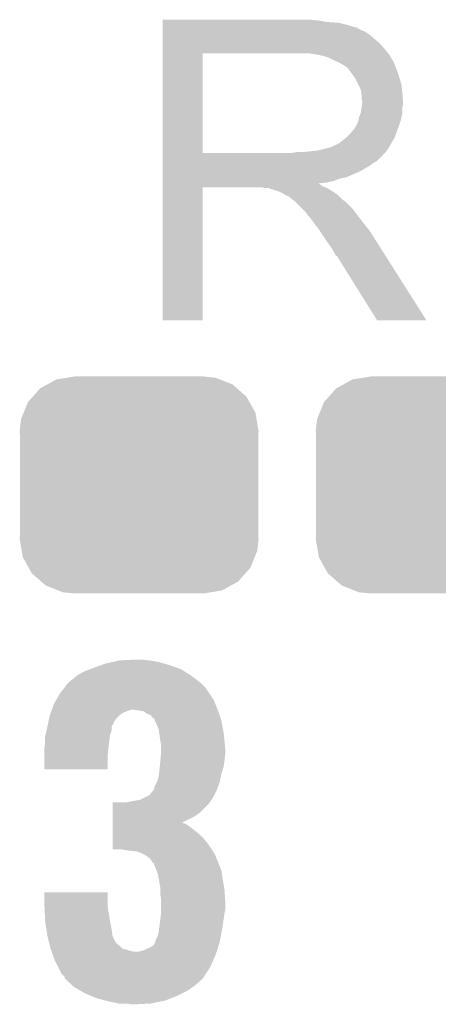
# Model space of a CAD drawing. Extents: x -0.05 to 0.95, y -0.15 to 1.54.
# Tile 29 of 45: x 0.3468 to 0.4002, y 1.0837 to 1.2094. Entities that reach past the tile are written whole.
import ezdxf

# ---------------------------------------------------------------- set-up
doc = ezdxf.new("R2010")
doc.units = 0
doc.layers.get('0').update_dxf_attribs({"linetype": 'CONTINUOUS'})
doc.layers.add('ACCEL_35_CLICK_V101_GTO', color=14, linetype='CONTINUOUS')
doc.layers.add('ACCEL_35_CLICK_V101_GTS', color=12, linetype='CONTINUOUS')

# ---------------------------------------------------------------- blocks, each defined once
blk = doc.blocks.new('CUSTOM_75')
for points in [[(-0.0092, 0.01369), (-0.00825, 0.01385), (0.00976, 0.01369), (0.00825, 0.01385)], [(-0.01263, 0.01234), (-0.01175, 0.01282), (0.01249, 0.01234), (0.01194, 0.01282)], [(-0.01175, 0.01282), (-0.01057, 0.01347), (0.01194, 0.01282), (0.01032, 0.01347)], [(-0.01057, 0.01347), (-0.0092, 0.01369), (0.01032, 0.01347), (0.00976, 0.01369)], [(-0.01358, 0.01127), (-0.01263, 0.01234), (0.01371, 0.01127), (0.01249, 0.01234)], [(-0.01475, 0.00922), (-0.01419, 0.01059), (0.01485, 0.00922), (0.01409, 0.01059)], [(-0.01419, 0.01059), (-0.01358, 0.01127), (0.01409, 0.01059), (0.01371, 0.01127)], [(-0.01508, 0.00841), (-0.01475, 0.00922), (0.01499, 0.00841), (0.01485, 0.00922)], [(-0.01525, 0.0069), (-0.01508, 0.00841), (0.01525, 0.0069), (0.01499, 0.00841)], [(-0.0152, 0.00607), (-0.01525, 0.0069), (0.0152, 0.00607), (0.01525, 0.0069)], [(-0.0152, -0.00607), (-0.0152, 0.00607), (0.0152, -0.00607), (0.0152, 0.00607)], [(-0.01525, -0.0069), (-0.0152, -0.00607), (0.01525, -0.0069), (0.0152, -0.00607)], [(-0.01499, -0.00841), (-0.01525, -0.0069), (0.01508, -0.00841), (0.01525, -0.0069)], [(-0.01485, -0.00922), (-0.01499, -0.00841), (0.01475, -0.00922), (0.01508, -0.00841)], [(-0.01409, -0.01059), (-0.01485, -0.00922), (0.01419, -0.01059), (0.01475, -0.00922)], [(-0.01371, -0.01127), (-0.01409, -0.01059), (0.01358, -0.01127), (0.01419, -0.01059)], [(-0.01249, -0.01234), (-0.01371, -0.01127), (0.01263, -0.01234), (0.01358, -0.01127)], [(-0.01194, -0.01282), (-0.01249, -0.01234), (0.01175, -0.01282), (0.01263, -0.01234)], [(-0.01032, -0.01347), (-0.01194, -0.01282), (0.01057, -0.01347), (0.01175, -0.01282)], [(-0.00976, -0.01369), (-0.01032, -0.01347), (0.0092, -0.01369), (0.01057, -0.01347)], [(-0.00825, -0.01385), (-0.00976, -0.01369), (0.00825, -0.01385), (0.0092, -0.01369)]]:
    blk.add_solid(points)

msp = doc.modelspace()

# ---------------------------------------------------------------- linework, layer by layer
at = {"layer": 'ACCEL_35_CLICK_V101_GTO'}
for points in [[(0.365, 1.2093), (0.365, 1.2094), (0.3849, 1.2093), (0.3838, 1.2094)], [(0.365, 1.2091), (0.365, 1.2093), (0.3861, 1.2091), (0.3849, 1.2093)], [(0.365, 1.209), (0.365, 1.2091), (0.3875, 1.209), (0.3861, 1.2091)], [(0.365, 1.2087), (0.365, 1.209), (0.3887, 1.2087), (0.3875, 1.209)], [(0.365, 1.2085), (0.365, 1.2087), (0.3893, 1.2085), (0.3887, 1.2087)], [(0.365, 1.2084), (0.365, 1.2085), (0.3898, 1.2084), (0.3893, 1.2085)], [(0.365, 1.2083), (0.365, 1.2084), (0.3899, 1.2083), (0.3899, 1.2084)], [(0.365, 1.2084), (0.365, 1.2084), (0.3899, 1.2084), (0.3898, 1.2084)], [(0.365, 1.2081), (0.365, 1.2083), (0.3903, 1.2081), (0.3899, 1.2083)], [(0.365, 1.2079), (0.365, 1.2081), (0.3908, 1.2079), (0.3903, 1.2081)], [(0.365, 1.2075), (0.365, 1.2079), (0.3914, 1.2075), (0.3908, 1.2079)], [(0.365, 1.207), (0.365, 1.2075), (0.392, 1.207), (0.3914, 1.2075)], [(0.365, 1.2064), (0.365, 1.207), (0.3927, 1.2064), (0.392, 1.207)], [(0.365, 1.2056), (0.365, 1.2064), (0.3934, 1.2056), (0.3927, 1.2064)], [(0.365, 1.2051), (0.365, 1.2056), (0.39379, 1.2051), (0.3934, 1.2056)], [(0.365, 1.1924), (0.365, 1.2051), (0.3701, 1.1924), (0.3701, 1.2051)], [(0.365, 1.2051), (0.365, 1.2051), (0.3701, 1.2051), (0.3822, 1.2051)], [(0.385, 1.2049), (0.3837, 1.2051), (0.39394, 1.2049), (0.39379, 1.2051)], [(0.38573, 1.2047), (0.385, 1.2049), (0.3941, 1.2047), (0.39394, 1.2049)], [(0.3861, 1.2046), (0.38573, 1.2047), (0.3941, 1.2046), (0.3941, 1.2047)], [(0.3869, 1.2042), (0.3861, 1.2046), (0.3944, 1.2042), (0.3941, 1.2046)], [(0.3876, 1.2039), (0.3869, 1.2042), (0.39452, 1.2039), (0.3944, 1.2042)], [(0.38793, 1.2037), (0.3876, 1.2039), (0.3946, 1.2037), (0.39452, 1.2039)], [(0.3881, 1.2036), (0.38793, 1.2037), (0.39464, 1.2036), (0.3946, 1.2037)], [(0.3884, 1.2034), (0.3881, 1.2036), (0.39473, 1.2034), (0.39464, 1.2036)], [(0.3888, 1.203), (0.3885, 1.2034), (0.3949, 1.203), (0.39473, 1.2034)], [(0.3891, 1.2026), (0.3888, 1.203), (0.39503, 1.2026), (0.3949, 1.203)], [(0.38946, 1.2021), (0.3891, 1.2026), (0.3952, 1.2021), (0.39503, 1.2026)], [(0.3896, 1.2019), (0.38946, 1.2021), (0.39526, 1.2019), (0.3952, 1.2021)], [(0.39, 1.2011), (0.3896, 1.2019), (0.3955, 1.2011), (0.39526, 1.2019)], [(0.3903, 1.2005), (0.39, 1.2011), (0.39556, 1.2005), (0.3955, 1.2011)], [(0.39036, 1.2001), (0.3903, 1.2005), (0.3956, 1.2001), (0.39556, 1.2005)], [(0.3904, 1.1998), (0.39036, 1.2001), (0.39563, 1.1998), (0.3956, 1.2001)], [(0.3904, 1.1993), (0.3904, 1.1998), (0.39567, 1.1993), (0.39563, 1.1998)], [(0.3905, 1.199), (0.3904, 1.1993), (0.39569, 1.199), (0.39567, 1.1993)], [(0.3903, 1.1975), (0.39041, 1.1983), (0.3956, 1.1975), (0.3956, 1.1983)], [(0.39041, 1.1983), (0.39044, 1.1985), (0.3956, 1.1983), (0.3957, 1.1985)], [(0.39044, 1.1985), (0.3905, 1.1989), (0.3957, 1.1985), (0.3957, 1.1989)], [(0.3905, 1.1989), (0.3905, 1.199), (0.3957, 1.1989), (0.39569, 1.199)], [(0.39, 1.1965), (0.3901, 1.197), (0.3954, 1.1965), (0.3955, 1.197)], [(0.3901, 1.197), (0.3903, 1.1975), (0.3955, 1.197), (0.3956, 1.1975)], [(0.3894, 1.1954), (0.3895, 1.1955), (0.395, 1.1954), (0.39504, 1.1955)], [(0.3895, 1.1955), (0.3896, 1.1957), (0.39504, 1.1955), (0.39511, 1.1957)], [(0.3896, 1.1957), (0.3898, 1.196), (0.39511, 1.1957), (0.39522, 1.196)], [(0.3898, 1.196), (0.39, 1.1965), (0.39522, 1.196), (0.3954, 1.1965)], [(0.3875, 1.1936), (0.38837, 1.1943), (0.39419, 1.1936), (0.3946, 1.1943)], [(0.38837, 1.1943), (0.3885, 1.1944), (0.3946, 1.1943), (0.39464, 1.1944)], [(0.3885, 1.1944), (0.389, 1.1949), (0.39464, 1.1944), (0.39482, 1.1949)], [(0.389, 1.1949), (0.3894, 1.1954), (0.39482, 1.1949), (0.395, 1.1954)], [(0.3848, 1.1927), (0.3864, 1.1931), (0.39363, 1.1927), (0.3939, 1.1931)], [(0.3865, 1.1931), (0.3868, 1.1933), (0.3939, 1.1931), (0.39402, 1.1933)], [(0.3868, 1.1933), (0.3871, 1.1934), (0.39402, 1.1933), (0.39408, 1.1934)], [(0.3871, 1.1934), (0.3875, 1.1936), (0.39408, 1.1934), (0.39419, 1.1936)], [(0.365, 1.192), (0.365, 1.1924), (0.393, 1.192), (0.3934, 1.1924)], [(0.365, 1.1924), (0.365, 1.1924), (0.3815, 1.1924), (0.3701, 1.1924)], [(0.365, 1.1919), (0.365, 1.192), (0.393, 1.1919), (0.393, 1.192)], [(0.365, 1.1913), (0.365, 1.1919), (0.3923, 1.1913), (0.3929, 1.1919)], [(0.365, 1.1919), (0.365, 1.1919), (0.3929, 1.1919), (0.393, 1.1919)], [(0.3815, 1.1924), (0.3822, 1.1925), (0.3934, 1.1924), (0.3935, 1.1925)], [(0.383, 1.1925), (0.3848, 1.1927), (0.3935, 1.1925), (0.39363, 1.1927)], [(0.365, 1.1911), (0.365, 1.1913), (0.3919, 1.1911), (0.3923, 1.1913)], [(0.365, 1.1908), (0.365, 1.1911), (0.3915, 1.1908), (0.3919, 1.1911)], [(0.365, 1.1902), (0.365, 1.1908), (0.3905, 1.1902), (0.3915, 1.1908)], [(0.365, 1.1899), (0.365, 1.1902), (0.3899, 1.1899), (0.3905, 1.1902)], [(0.365, 1.1893), (0.365, 1.1899), (0.3885, 1.1893), (0.3899, 1.1899)], [(0.365, 1.1891), (0.365, 1.1893), (0.3876, 1.1891), (0.3885, 1.1893)], [(0.365, 1.1888), (0.365, 1.1891), (0.3868, 1.1888), (0.3876, 1.1891)], [(0.365, 1.1886), (0.365, 1.1888), (0.3859, 1.1886), (0.3868, 1.1888)], [(0.365, 1.1885), (0.365, 1.1886), (0.3849, 1.1885), (0.3859, 1.1886)], [(0.365, 1.1884), (0.365, 1.1885), (0.385, 1.1884), (0.3849, 1.1885)], [(0.365, 1.1883), (0.365, 1.1884), (0.3852, 1.1883), (0.385, 1.1884)], [(0.365, 1.1881), (0.365, 1.1883), (0.3855, 1.1881), (0.3852, 1.1883)], [(0.365, 1.188), (0.365, 1.1881), (0.38575, 1.188), (0.3855, 1.1881)], [(0.365, 1.171), (0.365, 1.188), (0.3701, 1.171), (0.3701, 1.188)], [(0.365, 1.188), (0.365, 1.188), (0.3701, 1.188), (0.3777, 1.188)], [(0.3781, 1.1879), (0.3777, 1.188), (0.386, 1.1879), (0.38575, 1.188)], [(0.3787, 1.1878), (0.3786, 1.1879), (0.38617, 1.1878), (0.386, 1.1879)], [(0.38, 1.1874), (0.3788, 1.1878), (0.38683, 1.1874), (0.38617, 1.1878)], [(0.3802, 1.1873), (0.38, 1.1874), (0.387, 1.1873), (0.38683, 1.1874)], [(0.3804, 1.1872), (0.3802, 1.1873), (0.38712, 1.1872), (0.387, 1.1873)], [(0.3807, 1.187), (0.3804, 1.1872), (0.38738, 1.187), (0.38712, 1.1872)], [(0.3809, 1.1869), (0.3807, 1.187), (0.3875, 1.1869), (0.38738, 1.187)], [(0.3811, 1.1868), (0.381, 1.1869), (0.3876, 1.1868), (0.3875, 1.1869)], [(0.3815, 1.1865), (0.3811, 1.1868), (0.3879, 1.1865), (0.3876, 1.1868)], [(0.38162, 1.1864), (0.3815, 1.1865), (0.388, 1.1864), (0.3879, 1.1865)], [(0.38188, 1.1862), (0.38162, 1.1864), (0.3883, 1.1862), (0.388, 1.1864)], [(0.382, 1.1861), (0.38188, 1.1862), (0.3884, 1.1861), (0.3883, 1.1862)], [(0.3829, 1.1852), (0.382, 1.1861), (0.3893, 1.1852), (0.3884, 1.1861)], [(0.3832, 1.1849), (0.3829, 1.1852), (0.38953, 1.1849), (0.3893, 1.1852)], [(0.3835, 1.1845), (0.3832, 1.1849), (0.38982, 1.1845), (0.38953, 1.1849)], [(0.38355, 1.1844), (0.3835, 1.1845), (0.3899, 1.1844), (0.38982, 1.1845)], [(0.3836, 1.1843), (0.38355, 1.1844), (0.38998, 1.1843), (0.3899, 1.1844)], [(0.3843, 1.1835), (0.3837, 1.1843), (0.3906, 1.1835), (0.38998, 1.1843)], [(0.3849, 1.1827), (0.3843, 1.1835), (0.39124, 1.1827), (0.3906, 1.1835)], [(0.38503, 1.1825), (0.3849, 1.1827), (0.3914, 1.1825), (0.39124, 1.1827)], [(0.38577, 1.1814), (0.38503, 1.1825), (0.3921, 1.1814), (0.3914, 1.1825)], [(0.3861, 1.1809), (0.38577, 1.1814), (0.39242, 1.1809), (0.3921, 1.1814)], [(0.3866, 1.1802), (0.3861, 1.1809), (0.39286, 1.1802), (0.39242, 1.1809)], [(0.387, 1.1795), (0.3866, 1.1802), (0.39331, 1.1795), (0.39286, 1.1802)], [(0.3871, 1.1793), (0.387, 1.1795), (0.39343, 1.1793), (0.39331, 1.1795)], [(0.3873, 1.1792), (0.3871, 1.1793), (0.3935, 1.1792), (0.39343, 1.1793)], [(0.3874, 1.179), (0.3873, 1.1792), (0.39362, 1.179), (0.3935, 1.1792)], [(0.3924, 1.171), (0.3874, 1.179), (0.3987, 1.171), (0.39362, 1.179)], [(0.3987, 1.171), (0.3987, 1.171), (0.3987, 1.171), (0.3924, 1.171)], [(0.3586, 1.1274), (0.3595, 1.1276), (0.3645, 1.1274), (0.3633, 1.1276)], [(0.3595, 1.1276), (0.3614, 1.1277), (0.3633, 1.1276), (0.3623, 1.1277)], [(0.355, 1.1262), (0.35578, 1.1265), (0.36779, 1.1262), (0.3673, 1.1265)], [(0.35578, 1.1265), (0.3563, 1.1267), (0.3673, 1.1265), (0.36674, 1.1267)], [(0.3563, 1.1267), (0.35714, 1.127), (0.36674, 1.1267), (0.3659, 1.127)], [(0.35714, 1.127), (0.3577, 1.1272), (0.3659, 1.127), (0.3652, 1.1272)], [(0.3577, 1.1272), (0.3586, 1.1274), (0.3652, 1.1272), (0.3645, 1.1274)], [(0.353, 1.1248), (0.3535, 1.1252), (0.36977, 1.1248), (0.36925, 1.1252)], [(0.3535, 1.1252), (0.3541, 1.1257), (0.36925, 1.1252), (0.3686, 1.1257)], [(0.3541, 1.1257), (0.355, 1.1262), (0.3686, 1.1257), (0.36779, 1.1262)], [(0.35198, 1.1235), (0.35252, 1.1242), (0.3709, 1.1235), (0.3704, 1.1242)], [(0.35252, 1.1242), (0.3529, 1.1247), (0.3704, 1.1242), (0.3699, 1.1247)], [(0.3529, 1.1247), (0.353, 1.1248), (0.3699, 1.1247), (0.36977, 1.1248)], [(0.3511, 1.122), (0.35144, 1.1226), (0.37175, 1.122), (0.3715, 1.1226)], [(0.35144, 1.1226), (0.3519, 1.1234), (0.3715, 1.1226), (0.37097, 1.1234)], [(0.3519, 1.1234), (0.35198, 1.1235), (0.37097, 1.1234), (0.3709, 1.1235)], [(0.35078, 1.1211), (0.35085, 1.1213), (0.3604, 1.1211), (0.361, 1.1213)], [(0.35085, 1.1213), (0.35089, 1.1214), (0.37203, 1.1213), (0.372, 1.1214)], [(0.35085, 1.1213), (0.35085, 1.1213), (0.361, 1.1213), (0.3614, 1.1213)], [(0.35089, 1.1214), (0.3511, 1.122), (0.372, 1.1214), (0.37175, 1.122)], [(0.3626, 1.1211), (0.3614, 1.1213), (0.3721, 1.1211), (0.37203, 1.1213)], [(0.35043, 1.1198), (0.35051, 1.1202), (0.3588, 1.1198), (0.3591, 1.1202)], [(0.35051, 1.1202), (0.3506, 1.1206), (0.3591, 1.1202), (0.3595, 1.1206)], [(0.3506, 1.1206), (0.35071, 1.1209), (0.3595, 1.1206), (0.3599, 1.1209)], [(0.35071, 1.1209), (0.35078, 1.1211), (0.3599, 1.1209), (0.3604, 1.1211)], [(0.363, 1.1208), (0.3626, 1.1211), (0.3722, 1.1208), (0.3721, 1.1211)], [(0.3635, 1.1206), (0.363, 1.1208), (0.37227, 1.1206), (0.3722, 1.1208)], [(0.3637, 1.1203), (0.3635, 1.1206), (0.37237, 1.1203), (0.37227, 1.1206)], [(0.3639, 1.1202), (0.3637, 1.1203), (0.3724, 1.1202), (0.37237, 1.1203)], [(0.364, 1.12), (0.3639, 1.1202), (0.37247, 1.12), (0.3724, 1.1202)], [(0.364, 1.1199), (0.364, 1.12), (0.3725, 1.1199), (0.37247, 1.12)], [(0.35018, 1.1187), (0.3503, 1.1192), (0.3585, 1.1187), (0.3585, 1.1192)], [(0.3503, 1.1192), (0.35036, 1.1195), (0.3585, 1.1192), (0.3587, 1.1195)], [(0.35036, 1.1195), (0.35041, 1.1197), (0.3587, 1.1195), (0.3588, 1.1197)], [(0.35041, 1.1197), (0.35043, 1.1198), (0.3588, 1.1197), (0.3588, 1.1198)], [(0.3643, 1.1193), (0.364, 1.1199), (0.37261, 1.1193), (0.3725, 1.1199)], [(0.3645, 1.1188), (0.3643, 1.1193), (0.37271, 1.1188), (0.37261, 1.1193)], [(0.36457, 1.1183), (0.3645, 1.1188), (0.3728, 1.1183), (0.37271, 1.1188)], [(0.35, 1.1179), (0.35005, 1.1181), (0.35827, 1.1179), (0.3583, 1.1181)], [(0.35, 1.1174), (0.35, 1.1179), (0.3582, 1.1174), (0.35827, 1.1179)], [(0.35005, 1.1181), (0.35018, 1.1187), (0.3583, 1.1181), (0.3585, 1.1187)], [(0.3647, 1.1174), (0.36457, 1.1183), (0.37289, 1.1174), (0.3728, 1.1183)], [(0.3499, 1.1165), (0.34992, 1.1166), (0.35809, 1.1165), (0.3581, 1.1166)], [(0.3499, 1.1156), (0.3499, 1.1165), (0.358, 1.1156), (0.35809, 1.1165)], [(0.34992, 1.1166), (0.35, 1.1169), (0.3581, 1.1166), (0.35814, 1.1169)], [(0.35, 1.1169), (0.35, 1.1174), (0.35814, 1.1169), (0.3582, 1.1174)], [(0.3648, 1.1168), (0.3647, 1.1174), (0.37295, 1.1168), (0.37289, 1.1174)], [(0.3648, 1.1163), (0.3648, 1.1168), (0.373, 1.1163), (0.37295, 1.1168)], [(0.3648, 1.1158), (0.3648, 1.1163), (0.373, 1.1158), (0.373, 1.1163)], [(0.3499, 1.1137), (0.3499, 1.1156), (0.358, 1.1137), (0.358, 1.1156)], [(0.3647, 1.1147), (0.36479, 1.1157), (0.37288, 1.1147), (0.373, 1.1157)], [(0.36479, 1.1157), (0.3648, 1.1158), (0.373, 1.1157), (0.373, 1.1158)], [(0.3646, 1.1137), (0.36464, 1.1141), (0.37268, 1.1137), (0.3728, 1.1141)], [(0.36464, 1.1141), (0.3647, 1.1147), (0.3728, 1.1141), (0.37288, 1.1147)], [(0.3643, 1.1121), (0.3645, 1.1128), (0.3723, 1.1121), (0.37244, 1.1128)], [(0.3645, 1.1128), (0.36453, 1.1131), (0.37244, 1.1128), (0.3725, 1.1131)], [(0.36453, 1.1131), (0.3646, 1.1137), (0.3725, 1.1131), (0.37268, 1.1137)], [(0.3638, 1.111), (0.3639, 1.1112), (0.3719, 1.111), (0.37197, 1.1112)], [(0.3639, 1.1112), (0.364, 1.1116), (0.37197, 1.1112), (0.37212, 1.1116)], [(0.364, 1.1116), (0.3643, 1.1121), (0.37212, 1.1116), (0.3723, 1.1121)], [(0.3623, 1.1099), (0.3625, 1.11), (0.3713, 1.1099), (0.3714, 1.11)], [(0.3625, 1.11), (0.3633, 1.1104), (0.3714, 1.11), (0.3716, 1.1104)], [(0.3633, 1.1104), (0.3637, 1.1109), (0.3716, 1.1104), (0.37185, 1.1109)], [(0.3637, 1.1109), (0.3638, 1.111), (0.37185, 1.1109), (0.3719, 1.111)], [(0.3586, 1.1092), (0.3586, 1.1095), (0.3708, 1.1092), (0.37102, 1.1095)], [(0.3586, 1.1082), (0.3586, 1.1092), (0.3698, 1.1082), (0.3708, 1.1092)], [(0.3604, 1.1095), (0.3609, 1.1096), (0.37102, 1.1095), (0.3711, 1.1096)], [(0.3609, 1.1096), (0.3621, 1.1098), (0.3711, 1.1096), (0.37123, 1.1098)], [(0.3621, 1.1098), (0.3623, 1.1099), (0.37123, 1.1098), (0.3713, 1.1099)], [(0.3586, 1.1077), (0.3586, 1.1082), (0.3691, 1.1077), (0.3698, 1.1082)], [(0.3586, 1.1069), (0.3586, 1.1077), (0.3675, 1.1069), (0.3691, 1.1077)], [(0.3586, 1.1068), (0.3586, 1.1069), (0.3677, 1.1068), (0.3675, 1.1069)], [(0.3586, 1.1067), (0.3586, 1.1068), (0.368, 1.1067), (0.3677, 1.1068)], [(0.3586, 1.1065), (0.3586, 1.1067), (0.3683, 1.1065), (0.368, 1.1067)], [(0.3586, 1.1062), (0.3586, 1.1065), (0.3687, 1.1062), (0.3683, 1.1065)], [(0.3586, 1.1054), (0.3586, 1.1062), (0.3697, 1.1054), (0.3687, 1.1062)], [(0.3586, 1.1049), (0.3586, 1.1054), (0.3702, 1.1049), (0.3697, 1.1054)], [(0.3586, 1.1043), (0.3586, 1.1049), (0.3707, 1.1043), (0.3702, 1.1049)], [(0.3586, 1.1036), (0.3586, 1.1043), (0.3712, 1.1036), (0.3707, 1.1043)], [(0.3586, 1.1035), (0.3586, 1.1036), (0.37126, 1.1035), (0.3712, 1.1036)], [(0.36, 1.1034), (0.3599, 1.1035), (0.37132, 1.1034), (0.37126, 1.1035)], [(0.3601, 1.1034), (0.36, 1.1034), (0.37133, 1.1034), (0.37132, 1.1034)], [(0.361, 1.1033), (0.3601, 1.1034), (0.37139, 1.1033), (0.37133, 1.1034)], [(0.3618, 1.1032), (0.361, 1.1033), (0.37145, 1.1032), (0.37139, 1.1033)], [(0.3625, 1.1029), (0.3618, 1.1032), (0.37164, 1.1029), (0.37145, 1.1032)], [(0.36267, 1.1028), (0.3625, 1.1029), (0.3717, 1.1028), (0.37164, 1.1029)], [(0.363, 1.1026), (0.36267, 1.1028), (0.37178, 1.1026), (0.3717, 1.1028)], [(0.3634, 1.1023), (0.363, 1.1026), (0.3719, 1.1023), (0.37178, 1.1026)], [(0.3636, 1.102), (0.3634, 1.1023), (0.37202, 1.102), (0.3719, 1.1023)], [(0.3637, 1.1018), (0.3636, 1.102), (0.3721, 1.1018), (0.37202, 1.102)], [(0.3641, 1.1011), (0.3638, 1.1018), (0.37238, 1.1011), (0.3721, 1.1018)], [(0.36421, 1.1008), (0.3641, 1.1011), (0.3725, 1.1008), (0.37238, 1.1011)], [(0.3644, 1.1003), (0.36421, 1.1008), (0.37258, 1.1003), (0.3725, 1.1008)], [(0.36454, 1.0995), (0.3644, 1.1003), (0.3727, 1.0995), (0.37258, 1.1003)], [(0.3647, 1.0986), (0.36454, 1.0995), (0.37285, 1.0986), (0.3727, 1.0995)], [(0.3499, 1.0965), (0.3499, 1.098), (0.358, 1.0965), (0.358, 1.098)], [(0.3499, 1.098), (0.3499, 1.098), (0.358, 1.098), (0.3499, 1.098)], [(0.3647, 1.0983), (0.3647, 1.0986), (0.3729, 1.0983), (0.37285, 1.0986)], [(0.3647, 1.0978), (0.3647, 1.0983), (0.37293, 1.0978), (0.3729, 1.0983)], [(0.3648, 1.0972), (0.3647, 1.0978), (0.37297, 1.0972), (0.37293, 1.0978)], [(0.34992, 1.0961), (0.3499, 1.0965), (0.358, 1.0961), (0.358, 1.0965)], [(0.3648, 1.0968), (0.3648, 1.0972), (0.373, 1.0968), (0.37297, 1.0972)], [(0.3648, 1.0958), (0.3648, 1.0968), (0.373, 1.0958), (0.373, 1.0968)], [(0.34995, 1.0954), (0.34992, 1.0961), (0.3581, 1.0954), (0.358, 1.0961)], [(0.34998, 1.0948), (0.34995, 1.0954), (0.3582, 1.0948), (0.3581, 1.0954)], [(0.36471, 1.0946), (0.36479, 1.0953), (0.3728, 1.0946), (0.3729, 1.0953)], [(0.36479, 1.0953), (0.3648, 1.0954), (0.3729, 1.0953), (0.37292, 1.0954)], [(0.3648, 1.0954), (0.3648, 1.0958), (0.37292, 1.0954), (0.373, 1.0958)], [(0.35, 1.0943), (0.34998, 1.0948), (0.35829, 1.0943), (0.3582, 1.0948)], [(0.35017, 1.0932), (0.35, 1.0943), (0.3585, 1.0932), (0.35829, 1.0943)], [(0.36454, 1.0933), (0.3646, 1.0937), (0.3726, 1.0933), (0.37266, 1.0937)], [(0.3646, 1.0937), (0.3647, 1.0945), (0.37266, 1.0937), (0.37278, 1.0945)], [(0.3647, 1.0945), (0.36471, 1.0946), (0.37278, 1.0945), (0.3728, 1.0946)], [(0.3503, 1.0924), (0.35017, 1.0932), (0.3586, 1.0924), (0.3585, 1.0932)], [(0.3505, 1.0916), (0.3503, 1.0924), (0.359, 1.0916), (0.3586, 1.0924)], [(0.3641, 1.0919), (0.3644, 1.0925), (0.37234, 1.0919), (0.37245, 1.0925)], [(0.3644, 1.0925), (0.3645, 1.093), (0.37245, 1.0925), (0.37254, 1.093)], [(0.3645, 1.093), (0.36454, 1.0933), (0.37254, 1.093), (0.3726, 1.0933)], [(0.35055, 1.0914), (0.3505, 1.0916), (0.3592, 1.0914), (0.359, 1.0916)], [(0.3506, 1.0912), (0.35055, 1.0914), (0.3595, 1.0912), (0.3592, 1.0914)], [(0.3507, 1.0908), (0.3506, 1.0912), (0.3599, 1.0908), (0.3595, 1.0912)], [(0.3635, 1.091), (0.3639, 1.0913), (0.37208, 1.091), (0.37217, 1.0913)], [(0.3639, 1.0913), (0.36406, 1.0917), (0.37217, 1.0913), (0.3723, 1.0917)], [(0.36406, 1.0917), (0.3641, 1.0918), (0.3723, 1.0917), (0.37232, 1.0918)], [(0.3641, 1.0918), (0.3641, 1.0919), (0.37232, 1.0918), (0.37234, 1.0919)], [(0.35074, 1.0907), (0.3507, 1.0908), (0.3603, 1.0907), (0.3599, 1.0908)], [(0.35081, 1.0905), (0.35074, 1.0907), (0.3609, 1.0905), (0.3603, 1.0907)], [(0.35084, 1.0904), (0.35081, 1.0905), (0.3615, 1.0904), (0.3609, 1.0905)], [(0.35095, 1.0901), (0.35084, 1.0904), (0.3718, 1.0901), (0.37189, 1.0904)], [(0.3512, 1.0894), (0.35095, 1.0901), (0.37149, 1.0894), (0.3718, 1.0901)], [(0.3619, 1.0904), (0.3622, 1.0905), (0.37189, 1.0904), (0.37193, 1.0905)], [(0.3622, 1.0905), (0.3626, 1.0906), (0.37193, 1.0905), (0.37196, 1.0906)], [(0.3626, 1.0906), (0.363, 1.0908), (0.37196, 1.0906), (0.37202, 1.0908)], [(0.363, 1.0908), (0.3635, 1.091), (0.37202, 1.0908), (0.37208, 1.091)], [(0.35165, 1.0885), (0.3512, 1.0894), (0.3711, 1.0885), (0.37149, 1.0894)], [(0.3521, 1.0876), (0.35165, 1.0885), (0.37052, 1.0876), (0.3711, 1.0885)], [(0.3525, 1.0872), (0.3521, 1.0876), (0.37026, 1.0872), (0.37052, 1.0876)], [(0.3525, 1.0871), (0.3525, 1.0872), (0.3702, 1.0871), (0.37026, 1.0872)], [(0.3525, 1.087), (0.3525, 1.0871), (0.3701, 1.087), (0.3702, 1.0871)], [(0.35294, 1.0866), (0.3525, 1.087), (0.3697, 1.0866), (0.3701, 1.087)], [(0.35359, 1.086), (0.35294, 1.0866), (0.369, 1.086), (0.3697, 1.0866)], [(0.3537, 1.0859), (0.35359, 1.086), (0.36885, 1.0859), (0.369, 1.086)], [(0.35457, 1.0854), (0.3537, 1.0859), (0.3681, 1.0854), (0.36885, 1.0859)], [(0.3551, 1.0851), (0.35457, 1.0854), (0.3675, 1.0851), (0.3681, 1.0854)], [(0.3558, 1.0848), (0.3551, 1.0851), (0.3669, 1.0848), (0.3675, 1.0851)], [(0.3565, 1.0845), (0.3558, 1.0848), (0.36615, 1.0845), (0.3669, 1.0848)], [(0.35763, 1.0842), (0.3565, 1.0845), (0.3654, 1.0842), (0.36615, 1.0845)], [(0.358, 1.0841), (0.35763, 1.0842), (0.36492, 1.0841), (0.3654, 1.0842)], [(0.3594, 1.0838), (0.358, 1.0841), (0.3635, 1.0838), (0.36492, 1.0841)], [(0.3609, 1.0837), (0.3605, 1.0838), (0.3615, 1.0837), (0.3635, 1.0838)]]:
    msp.add_solid(points, dxfattribs=at)

# ---------------------------------------------------------------- block references
at = {"layer": 'ACCEL_35_CLICK_V101_GTS'}
for p in [(0.362, 1.15), (0.3998, 1.15)]:
    msp.add_blockref('CUSTOM_75', p, dxfattribs=at)

doc.saveas('drawing.dxf')
